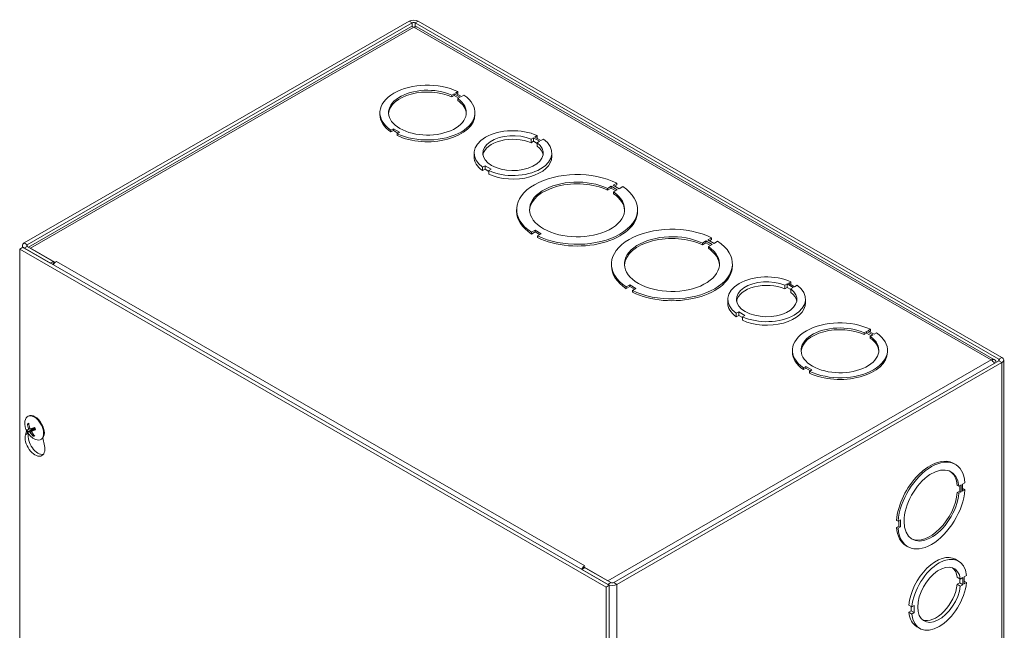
# Model space of a CAD drawing. Header units: inches. Extents: x 4 to 107, y 3 to 66.
# Tile 13 of 13: x 94 to 106, y 54 to 62. Entities that reach past the tile are written whole.
import ezdxf

# ---------------------------------------------------------------- set-up
doc = ezdxf.new("R2010")
doc.units = ezdxf.units.IN
doc.header["$LTSCALE"] = 6.5
doc.header["$MEASUREMENT"] = 0
doc.layers.add('Visible (ANSI)', color=7, linetype='Continuous', lineweight=5)
doc.layers.add('Visible Narrow (ANSI)', color=7, linetype='Continuous', lineweight=5)

msp = doc.modelspace()

# ---------------------------------------------------------------- linework, layer by layer
at = {"layer": 'Visible (ANSI)'}
for p, q in [((98.8149, 61.6065), (93.9889, 58.8274)), ((106.2454, 57.3937), (98.9298, 61.6065)), ((94.0272, 58.8054), (98.8532, 61.5845)), ((98.8346, 61.5349), (94.0417, 58.7749)), ((98.8915, 61.5845), (106.2071, 57.3717)), ((106.1547, 57.363), (98.9101, 61.5349)), ((99.3482, 60.6795), (99.3788, 60.6971)), ((99.3482, 60.6795), (99.3482, 60.6573)), ((99.3788, 60.675), (99.3482, 60.6573)), ((99.3788, 60.6971), (99.3788, 60.675)), ((99.3788, 60.6971), (99.4554, 60.653)), ((99.4362, 60.6419), (99.3788, 60.675)), ((99.4252, 60.7238), (99.3945, 60.7062)), ((99.3945, 60.7062), (99.4711, 60.662)), ((99.4252, 60.7017), (99.4138, 60.6951)), ((99.4554, 60.653), (99.4248, 60.6353)), ((99.4248, 60.6353), (99.4248, 60.6132)), ((99.4252, 60.7017), (99.4252, 60.7238)), ((99.4711, 60.662), (99.5018, 60.6797)), ((98.4481, 60.438), (98.4481, 60.4601)), ((99.6398, 60.438), (99.6398, 60.4601)), ((98.6167, 60.2582), (98.5861, 60.2405)), ((98.6933, 60.2141), (98.6167, 60.2582)), ((98.6167, 60.2582), (98.6167, 60.236)), ((98.5861, 60.2405), (98.5861, 60.2184)), ((98.6167, 60.236), (98.5861, 60.2184)), ((98.6741, 60.203), (98.6167, 60.236)), ((98.6627, 60.1964), (98.6933, 60.2141)), ((98.6627, 60.1964), (98.6627, 60.1743)), ((100.3433, 60.1278), (100.374, 60.1455)), ((100.3433, 60.0835), (100.3433, 60.1278)), ((100.374, 60.1012), (100.374, 60.1455)), ((100.374, 60.1455), (100.4507, 60.1013)), ((100.4206, 60.1723), (100.3899, 60.1546)), ((100.3899, 60.1546), (100.4667, 60.1104)), ((100.4206, 60.137), (100.4206, 60.1723)), ((100.4667, 60.1104), (100.4973, 60.1281)), ((100.374, 60.1012), (100.3433, 60.0835)), ((100.4201, 60.0746), (100.374, 60.1012)), ((100.4507, 60.1013), (100.4201, 60.0836)), ((100.4201, 60.0393), (100.4201, 60.0836)), ((99.6289, 59.9086), (99.6289, 59.9529)), ((100.6039, 59.9086), (100.6039, 59.9529)), ((99.7661, 59.7953), (99.7355, 59.7777)), ((99.7355, 59.7334), (99.7355, 59.7777)), ((99.8428, 59.7512), (99.7661, 59.7953)), ((99.7661, 59.751), (99.7661, 59.7953)), ((99.7661, 59.751), (99.7355, 59.7334)), ((99.8121, 59.7246), (99.7661, 59.751)), ((99.8121, 59.7336), (99.8428, 59.7512)), ((99.8121, 59.6893), (99.8121, 59.7336)), ((101.302, 59.5107), (101.3473, 59.5368)), ((101.3473, 59.5147), (101.302, 59.4885)), ((101.302, 59.5107), (101.302, 59.4885)), ((101.3473, 59.5368), (101.3473, 59.5147)), ((101.3473, 59.5368), (101.4239, 59.4927)), ((101.4047, 59.4816), (101.3473, 59.5147)), ((101.4172, 59.5771), (101.3719, 59.551)), ((101.3719, 59.551), (101.4485, 59.5069)), ((101.4172, 59.5549), (101.3911, 59.5399)), ((101.4172, 59.5549), (101.4172, 59.5771)), ((101.4485, 59.5069), (101.4938, 59.533)), ((101.4239, 59.4927), (101.3786, 59.4666)), ((101.3786, 59.4666), (101.3786, 59.4444)), ((100.1624, 59.2249), (100.1624, 59.247)), ((101.679, 59.2249), (101.679, 59.247)), ((100.3929, 58.9872), (100.3476, 58.961)), ((100.3929, 58.965), (100.3476, 58.9389)), ((100.3476, 58.961), (100.3476, 58.9389)), ((100.4695, 58.9431), (100.3929, 58.9872)), ((100.3929, 58.9872), (100.3929, 58.965)), ((100.4503, 58.932), (100.3929, 58.965)), ((100.4242, 58.9169), (100.4695, 58.9431)), ((100.4242, 58.9169), (100.4242, 58.8948)), ((102.6061, 58.8924), (102.5608, 58.8663)), ((102.6061, 58.8703), (102.6061, 58.8924)), ((93.9697, 58.7723), (93.9314, 58.7502)), ((93.9651, 58.7696), (93.9651, 58.7943)), ((101.3236, 54.5374), (93.9697, 58.7723)), ((94.3527, 58.5958), (94.0272, 58.7833)), ((102.4908, 58.8261), (102.5362, 58.8522)), ((102.5362, 58.83), (102.4908, 58.8039)), ((102.4908, 58.8261), (102.4908, 58.8039)), ((102.5362, 58.8522), (102.6128, 58.8081)), ((102.5362, 58.8522), (102.5362, 58.83)), ((102.5936, 58.797), (102.5362, 58.83)), ((102.5608, 58.8663), (102.6374, 58.8222)), ((102.6128, 58.8081), (102.5674, 58.7819)), ((102.5674, 58.7819), (102.5674, 58.7598)), ((102.6061, 58.8703), (102.58, 58.8553)), ((102.6374, 58.8222), (102.6827, 58.8483)), ((93.9314, 50.2477), (93.9314, 58.7502)), ((93.9314, 58.7502), (101.2853, 54.5154)), ((93.9889, 58.7612), (94.3144, 58.5738)), ((94.3718, 58.5849), (94.0655, 58.7612)), ((94.3527, 58.5958), (94.3144, 58.5738)), ((94.3527, 58.5958), (94.3527, 58.5568)), ((94.3718, 58.5849), (94.391, 58.596)), ((94.3718, 58.5809), (94.3718, 58.5849)), ((94.391, 58.5958), (94.391, 58.596)), ((94.391, 58.596), (94.3912, 58.5959)), ((94.3912, 58.5959), (94.391, 58.5958)), ((101.3513, 58.5402), (101.3513, 58.5624)), ((102.8679, 58.5402), (102.8679, 58.5624)), ((101.5818, 58.3025), (101.5365, 58.2764)), ((101.5818, 58.2804), (101.5365, 58.2543)), ((101.5365, 58.2764), (101.5365, 58.2543)), ((101.6584, 58.2584), (101.5818, 58.3025)), ((101.5818, 58.3025), (101.5818, 58.2804)), ((101.6392, 58.2473), (101.5818, 58.2804)), ((103.5239, 58.2962), (103.5545, 58.3139)), ((103.5239, 58.252), (103.5239, 58.2962)), ((103.5545, 58.2696), (103.5545, 58.3139)), ((103.5545, 58.3139), (103.6313, 58.2697)), ((103.6011, 58.3407), (103.5705, 58.3231)), ((103.5705, 58.3231), (103.6472, 58.2789)), ((103.6011, 58.3054), (103.6011, 58.3407)), ((103.6472, 58.2789), (103.6779, 58.2965)), ((101.6131, 58.2323), (101.6584, 58.2584)), ((101.6131, 58.2323), (101.6131, 58.2102)), ((103.5545, 58.2696), (103.5239, 58.252)), ((103.6006, 58.2431), (103.5545, 58.2696)), ((103.6313, 58.2697), (103.6006, 58.2521)), ((103.6006, 58.2078), (103.6006, 58.2521)), ((102.8094, 58.077), (102.8094, 58.1213)), ((103.7844, 58.077), (103.7844, 58.1213)), ((102.9467, 57.9637), (102.9161, 57.9461)), ((102.9161, 57.9018), (102.9161, 57.9461)), ((102.9467, 57.9195), (102.9161, 57.9018)), ((103.0233, 57.9196), (102.9467, 57.9637)), ((102.9467, 57.9195), (102.9467, 57.9637)), ((102.9927, 57.893), (102.9467, 57.9195)), ((102.9927, 57.902), (103.0233, 57.9196)), ((102.9927, 57.8577), (102.9927, 57.902)), ((104.5204, 57.701), (104.5511, 57.7186)), ((104.5204, 57.701), (104.5204, 57.6788)), ((104.5511, 57.6965), (104.5204, 57.6788)), ((104.5511, 57.7186), (104.6277, 57.6745)), ((104.5511, 57.7186), (104.5511, 57.6965)), ((104.6085, 57.6634), (104.5511, 57.6965)), ((104.5974, 57.7453), (104.5668, 57.7276)), ((104.5668, 57.7276), (104.6434, 57.6835)), ((104.5974, 57.7232), (104.586, 57.7166)), ((104.6277, 57.6745), (104.597, 57.6568)), ((104.597, 57.6568), (104.597, 57.6347)), ((104.5974, 57.7232), (104.5974, 57.7453)), ((104.6434, 57.6835), (104.674, 57.7012)), ((103.6203, 57.4595), (103.6203, 57.4816)), ((104.812, 57.4595), (104.812, 57.4816)), ((101.3811, 54.5705), (106.2071, 57.3496)), ((101.4194, 54.5485), (106.2454, 57.3276)), ((106.2692, 57.3607), (106.2692, 48.8582)), ((103.789, 57.2797), (103.7583, 57.262)), ((103.7583, 57.262), (103.7583, 57.2399)), ((103.789, 57.2575), (103.7583, 57.2399)), ((103.8656, 57.2356), (103.789, 57.2797)), ((103.789, 57.2797), (103.789, 57.2575)), ((103.8463, 57.2245), (103.789, 57.2575)), ((103.8349, 57.2179), (103.8656, 57.2356)), ((103.8349, 57.2179), (103.8349, 57.1958)), ((94.0311, 56.6535), (94.0399, 56.6585)), ((94.0343, 56.5554), (94.0476, 56.5552)), ((94.0034, 56.424), (94.0176, 56.4727)), ((94.0381, 56.4609), (94.0829, 56.4883)), ((94.0403, 56.4893), (94.064, 56.4997)), ((94.0827, 56.4686), (94.122, 56.4972)), ((94.1066, 56.424), (94.1003, 56.4144)), ((94.1972, 56.3651), (94.206, 56.3701)), ((94.2213, 56.383), (94.2424, 56.2863)), ((105.6426, 56.0644), (105.6618, 56.0534)), ((105.784, 55.8229), (105.7534, 55.8053)), ((105.7534, 55.8053), (105.7534, 55.7167)), ((105.707, 55.7786), (105.6879, 55.7896)), ((105.6879, 55.7011), (105.7185, 55.7187)), ((105.707, 55.69), (105.6879, 55.7011)), ((105.707, 55.7786), (105.7377, 55.7962)), ((105.7377, 55.7077), (105.707, 55.69)), ((105.7185, 55.7187), (105.7185, 55.7852)), ((105.7185, 55.7187), (105.7377, 55.7077)), ((105.7377, 55.7962), (105.7377, 55.7077)), ((105.7534, 55.7388), (105.7649, 55.7454)), ((105.7534, 55.7167), (105.784, 55.7344)), ((105.784, 55.7344), (105.7649, 55.7454)), ((104.9449, 55.3397), (104.9257, 55.3507)), ((104.9755, 55.3573), (104.9449, 55.3397)), ((104.9564, 55.2798), (104.9564, 55.3463)), ((104.9755, 55.2687), (104.9755, 55.3573)), ((104.9257, 55.2621), (104.9564, 55.2798)), ((104.9449, 55.2511), (104.9257, 55.2621)), ((104.9449, 55.2511), (104.9755, 55.2687)), ((104.9755, 55.2687), (104.9564, 55.2798)), ((105.048, 55.0317), (105.0671, 55.0207)), ((105.6652, 54.8632), (105.7035, 54.8412)), ((101.0172, 54.758), (100.9789, 54.7359)), ((100.9789, 54.7359), (101.3045, 54.5485)), ((101.0175, 54.7801), (100.9982, 54.769)), ((100.9982, 54.769), (100.9982, 54.747)), ((101.3045, 54.5926), (100.9982, 54.769)), ((101.0172, 54.7801), (101.0173, 54.7801)), ((101.0172, 54.758), (101.3428, 54.5705)), ((101.0173, 54.78), (101.0173, 54.7801)), ((101.0173, 54.7801), (101.0175, 54.7801)), ((105.6873, 54.638), (105.7256, 54.6159)), ((105.7179, 54.5669), (105.7179, 54.6203)), ((105.7256, 54.6159), (105.7562, 54.6336)), ((105.7562, 54.6336), (105.7562, 54.5448)), ((105.8028, 54.6604), (105.7721, 54.6427)), ((105.7721, 54.6427), (105.7721, 54.554)), ((105.7721, 54.5893), (105.8028, 54.5717)), ((105.7721, 54.554), (105.8028, 54.5717)), ((101.3236, 54.5374), (101.2853, 54.5154)), ((101.2853, 54.5154), (101.2853, 46.0129)), ((101.3236, 46.0349), (101.3236, 54.5374)), ((105.6873, 54.5492), (105.7179, 54.5669)), ((105.6873, 54.5492), (105.7256, 54.5272)), ((105.7179, 54.5669), (105.7562, 54.5448)), ((105.7562, 54.5448), (105.7256, 54.5272)), ((105.0793, 54.2878), (105.1176, 54.2657)), ((105.0793, 54.1992), (105.11, 54.2168)), ((105.0793, 54.1992), (105.1176, 54.1771)), ((105.11, 54.2168), (105.11, 54.2701)), ((105.11, 54.2168), (105.1483, 54.1948)), ((105.1483, 54.2833), (105.1176, 54.2657)), ((105.1483, 54.1948), (105.1483, 54.2833)), ((105.1176, 54.1771), (105.1483, 54.1948)), ((105.1786, 54.0183), (105.2169, 53.9963))]:
    msp.add_line(p, q, dxfattribs=at)
msp.add_arc((94.2161, 56.5679), 0.2201, 173.29035, 246.58163, dxfattribs=at)
for centre, major_axis, ratio, start_param, end_param in [((98.8723, 61.5734), (-0.0813, 0), 0.5758617, 3.9269908, 5.4977871), ((98.8723, 61.5734), (0.0271, 0), 0.5758617, 0.7853982, 2.3561945), ((99.0439, 60.4601), (-0.5958, 0), 0.5758617, 4.0180788, 6.9776019), ((99.0439, 60.4601), (0.4875, 0), 0.5758617, 0.8967924, 6.9572957), ((99.0439, 60.438), (-0.4875, 0), 0.5758617, 4.038385, 6.2437391), ((99.0439, 60.4601), (0.5958, 0), 0.5758617, 4.0180788, 6.9776019), ((99.0439, 60.438), (0.4875, 0), 0.5758617, 0.0394462, 0.6741104), ((99.0439, 60.438), (-0.5958, 0), 0.5758617, 0, 0.6944166), ((99.0439, 60.438), (0.5958, 0), 0.5758617, 4.0180788, 6.2831853), ((100.1164, 59.9529), (-0.4875, 0), 0.5758617, 4.0385875, 6.957301), ((100.1164, 59.9529), (0.3792, 0), 0.5758617, 0.9290759, 6.925057), ((100.1164, 59.9086), (-0.3792, 0), 0.5758617, 4.0706685, 6.181604), ((100.1164, 59.9529), (0.4875, 0), 0.5758617, 4.0383904, 6.9571039), ((100.1164, 59.9086), (0.3792, 0), 0.5758617, 0.1015813, 0.6418717), ((100.1164, 59.9086), (-0.4875, 0), 0.5758617, 0, 0.6741157), ((100.1164, 59.9086), (0.4875, 0), 0.5758617, 4.0383904, 6.2831853), ((100.9207, 59.247), (-0.7583, 0), 0.5758617, 3.9985295, 6.9971433), ((100.9207, 59.247), (0.5958, 0), 0.5758617, 0.8764822, 6.977598), ((100.9207, 59.2249), (-0.5958, 0), 0.5758617, 4.0180749, 6.2509139), ((100.9207, 59.247), (0.7583, 0), 0.5758617, 3.9985295, 6.9971433), ((100.9207, 59.2249), (0.5958, 0), 0.5758617, 0.0322714, 0.6944127), ((100.9207, 59.2249), (-0.7583, 0), 0.5758617, 0, 0.713958), ((100.9207, 59.2249), (0.7583, 0), 0.5758617, 3.9985295, 6.2831853), ((102.1096, 58.5624), (-0.7583, 0), 0.5758617, 3.9985295, 6.9971433), ((102.1096, 58.5624), (0.5958, 0), 0.5758617, 0.8764822, 6.977598), ((102.1096, 58.5402), (-0.5958, 0), 0.5758617, 4.0180749, 6.2509139), ((94.0463, 58.7943), (-0.0812, 0), 0.5758617, 5.4977871, 7.0685835), ((94.0463, 58.7943), (-0.0271, 0), 0.5758617, 5.4977871, 7.0685835), ((102.1096, 58.5624), (0.7583, 0), 0.5758617, 3.9985295, 6.9971433), ((102.1096, 58.5402), (0.5958, 0), 0.5758617, 0.0322714, 0.6944127), ((94.391, 58.5294), (0.0405, 0.0704), 0.5780931, 0.7834645, 1.5680616), ((102.1096, 58.5402), (-0.7583, 0), 0.5758617, 0, 0.713958), ((102.1096, 58.5402), (0.7583, 0), 0.5758617, 3.9985295, 6.2831853), ((103.2969, 58.1213), (-0.4875, 0), 0.5758617, 4.0385875, 6.957301), ((103.2969, 58.1213), (0.3792, 0), 0.5758617, 0.9290759, 6.925057), ((103.2969, 58.077), (-0.3792, 0), 0.5758617, 4.0706685, 6.181604), ((103.2969, 58.1213), (0.4875, 0), 0.5758617, 4.0383904, 6.9571039), ((103.2969, 58.077), (0.3792, 0), 0.5758617, 0.1015813, 0.6418717), ((103.2969, 58.077), (-0.4875, 0), 0.5758617, 0, 0.6741157), ((103.2969, 58.077), (0.4875, 0), 0.5758617, 4.0383904, 6.2831853), ((104.2162, 57.4816), (-0.5958, 0), 0.5758617, 4.0180788, 6.9776019), ((104.2162, 57.4816), (0.4875, 0), 0.5758617, 0.8967924, 6.9572957), ((104.2162, 57.4595), (-0.4875, 0), 0.5758617, 4.038385, 6.2437391), ((104.2162, 57.4816), (0.5958, 0), 0.5758617, 4.0180788, 6.9776019), ((104.2162, 57.4595), (0.4875, 0), 0.5758617, 0.0394462, 0.6741104), ((104.2162, 57.4595), (-0.5958, 0), 0.5758617, 0, 0.6944166), ((104.2162, 57.4595), (0.5958, 0), 0.5758617, 4.0180788, 6.2831853), ((106.1879, 57.3607), (0.0271, 0), 0.5758617, 5.4977871, 7.0685835), ((106.1879, 57.3607), (0.0812, 0), 0.5758617, 5.4977871, 7.0685835), ((94.1142, 56.5093), (-0.083, 0.1442), 0.5780931, 2.4809663, 6.9438116), ((94.1229, 56.5143), (-0.083, 0.1442), 0.5780931, 3.1415927, 6.2831853), ((94.218, 56.5685), (0.0633, -0.2108), 0.8575547, 4.4889964, 4.7735843), ((94.2135, 56.5673), (-0.0561, 0.2128), 0.7501344, 1.3747656, 1.6593535), ((94.1229, 56.3152), (0.0878, -0.1525), 0.5780931, 3.6476503, 7.3517915), ((94.2174, 56.5642), (-0.2068, -0.0754), 0.0907571, 0.2199457, 0.5045337), ((94.1612, 56.3373), (0.0878, -0.1525), 0.5780931, 3.724497, 6.0641526), ((94.2141, 56.5714), (-0.1904, -0.1104), 0.1464384, 0.1990297, 0.4836176), ((94.2181, 56.5683), (0.0409, -0.2163), 0.8509027, 5.1128384, 5.3974264), ((94.2176, 56.5643), (-0.2042, -0.0822), 0.0456701, 0.7521324, 1.0367203), ((94.1098, 56.5067), (-0.0281, 0.0487), 0.5780931, 1.3828398, 1.6159151), ((94.2136, 56.5671), (-0.0737, 0.2074), 0.7567865, 1.8462124, 2.1308004), ((94.2142, 56.5714), (0.1939, 0.1042), 0.1915254, 3.8805547, 4.1651426), ((105.3453, 55.548), (0.2973, 0.5163), 0.5780931, 0, 2.2632792), ((105.3645, 55.537), (0.2973, 0.5163), 0.5780931, 5.5869414, 8.5464645), ((105.3645, 55.537), (-0.2433, -0.4225), 0.5780931, 2.465655, 8.5261583), ((105.3453, 55.548), (0.2433, 0.4225), 0.5780931, 5.6072477, 6.2439673), ((105.3645, 55.537), (-0.2973, -0.5163), 0.5780931, 5.5869414, 8.5464645), ((105.3453, 55.548), (-0.2433, -0.4225), 0.5780931, 0.039218, 2.242973), ((105.3453, 55.548), (-0.2973, -0.5163), 0.5780931, 5.5869414, 6.2831853), ((105.4219, 54.4408), (0.2433, 0.4225), 0.5780931, 0, 2.2429784), ((105.4602, 54.4187), (0.2433, 0.4225), 0.5780931, 5.6074502, 8.5261637), ((101.0172, 54.7136), (-0.0405, -0.0704), 0.5780931, 4.2626322, 4.7096543), ((101.0172, 54.7136), (-0.0405, -0.0704), 0.5780931, 3.9250571, 3.9902622), ((105.4602, 54.4187), (-0.1892, -0.3286), 0.5780931, 2.4979385, 8.4939197), ((105.4219, 54.4408), (0.1892, 0.3286), 0.5780931, 5.6395311, 6.1821932), ((101.3619, 54.5815), (0.0271, 0), 0.5758617, 3.9269908, 5.4977871), ((105.4602, 54.4187), (-0.2433, -0.4225), 0.5780931, 5.607253, 8.5259665), ((101.3619, 54.5815), (0.0813, 0), 0.5758617, 3.9269908, 5.4977871), ((105.4219, 54.4408), (-0.1892, -0.3286), 0.5780931, 0.1009921, 2.2107344), ((105.4219, 54.4408), (-0.2433, -0.4225), 0.5780931, 5.607253, 6.2831853)]:
    msp.add_ellipse(centre, major_axis=major_axis, ratio=ratio, start_param=start_param, end_param=end_param, dxfattribs=at)
for points, knots in [([(98.8347, 61.5347), (98.8389, 61.5372), (98.8438, 61.5384), (98.8493, 61.538), (98.8564, 61.5375), (98.8644, 61.5345), (98.8723, 61.5293)], [0.78733187, 0.78733187, 0.78733187, 0.78733187, 1.12719708, 1.12719708, 1.12719708, 1.57079633, 1.57079633, 1.57079633, 1.57079633]), ([(106.1738, 57.3304), (106.1705, 57.3526), (106.1567, 57.3673), (106.1376, 57.3675), (106.1294, 57.3676), (106.1204, 57.3652), (106.1113, 57.3607)], [0.0953548, 0.0953548, 0.0953548, 0.0953548, 1.1271971, 1.1271971, 1.1271971, 1.5707963, 1.5707963, 1.5707963, 1.5707963]), ([(94.0343, 56.5554), (94.0337, 56.5554), (94.033, 56.5556), (94.0316, 56.5561), (94.0308, 56.5566), (94.0296, 56.5578), (94.0289, 56.5587), (94.0282, 56.5603), (94.0279, 56.5613), (94.0278, 56.5622), (94.0277, 56.5623), (94.0277, 56.5623)], [0.071294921, 0.071294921, 0.071294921, 0.071294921, 0.077560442, 0.077560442, 0.085300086, 0.085300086, 0.09312997, 0.09312997, 0.100965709, 0.100965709, 0.101461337, 0.101461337, 0.101461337, 0.101461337]), ([(94.0381, 56.4609), (94.0374, 56.4605), (94.0367, 56.4601), (94.0353, 56.4594), (94.0345, 56.4589), (94.0331, 56.4583), (94.0324, 56.458), (94.0314, 56.4577), (94.0309, 56.4576), (94.0307, 56.4576), (94.0307, 56.4576), (94.0307, 56.4576)], [0.071294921, 0.071294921, 0.071294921, 0.071294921, 0.077560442, 0.077560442, 0.085300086, 0.085300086, 0.09312997, 0.09312997, 0.100965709, 0.100965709, 0.101461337, 0.101461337, 0.101461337, 0.101461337]), ([(94.0415, 56.5015), (94.042, 56.5001), (94.0423, 56.4987), (94.0428, 56.4959), (94.0428, 56.4945), (94.0425, 56.4924), (94.0422, 56.4914), (94.0413, 56.4899), (94.0407, 56.4894), (94.04, 56.4892), (94.0399, 56.4891), (94.0397, 56.4891)], [0, 0, 0, 0, 0.012558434, 0.012558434, 0.025116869, 0.025116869, 0.037659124, 0.037659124, 0.050201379, 0.050201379, 0.052067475, 0.052067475, 0.052067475, 0.052067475]), ([(94.0531, 56.4606), (94.0537, 56.4608), (94.0546, 56.4608), (94.0565, 56.4601), (94.0576, 56.4596), (94.0596, 56.4581), (94.0606, 56.4572), (94.0626, 56.455), (94.0636, 56.4537), (94.0644, 56.4523), (94.0645, 56.4522), (94.0646, 56.452)], [0, 0, 0, 0, 0.012558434, 0.012558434, 0.025116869, 0.025116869, 0.037659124, 0.037659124, 0.050201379, 0.050201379, 0.052067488, 0.052067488, 0.052067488, 0.052067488]), ([(94.071, 56.4979), (94.0701, 56.4975), (94.069, 56.4975), (94.0668, 56.4979), (94.0657, 56.4984), (94.0637, 56.4999), (94.0627, 56.5009), (94.0609, 56.5032), (94.0602, 56.5046), (94.0596, 56.5061), (94.0595, 56.5063), (94.0595, 56.5065)], [0, 0, 0, 0, 0.01255561, 0.01255561, 0.02511122, 0.02511122, 0.037656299, 0.037656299, 0.050201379, 0.050201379, 0.052067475, 0.052067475, 0.052067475, 0.052067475]), ([(94.0826, 56.457), (94.0819, 56.4582), (94.0813, 56.4595), (94.0806, 56.4622), (94.0805, 56.4635), (94.0807, 56.4656), (94.081, 56.4667), (94.0822, 56.4683), (94.083, 56.4689), (94.0841, 56.4693), (94.0842, 56.4693), (94.0844, 56.4694)], [0, 0, 0, 0, 0.012558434, 0.012558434, 0.025116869, 0.025116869, 0.037659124, 0.037659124, 0.050201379, 0.050201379, 0.052067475, 0.052067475, 0.052067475, 0.052067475]), ([(94.1079, 56.5004), (94.1097, 56.5013), (94.1118, 56.5019), (94.115, 56.5022), (94.1165, 56.5021), (94.1187, 56.5016), (94.1195, 56.5013), (94.1202, 56.5009)], [0.235993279, 0.235993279, 0.235993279, 0.235993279, 0.254932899, 0.254932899, 0.268112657, 0.268112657, 0.276231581, 0.276231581, 0.276231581, 0.276231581]), ([(94.1136, 56.5132), (94.1146, 56.5114), (94.1157, 56.5096), (94.1177, 56.506), (94.1187, 56.5041), (94.1205, 56.5003), (94.1214, 56.4984), (94.1231, 56.4945), (94.1239, 56.4926), (94.1254, 56.4888), (94.1261, 56.4868), (94.1267, 56.4849)], [2.9502383, 2.9502383, 2.9502383, 2.9502383, 3.02546242, 3.02546242, 3.10294843, 3.10294843, 3.18043445, 3.18043445, 3.25792047, 3.25792047, 3.33540648, 3.33540648, 3.33540648, 3.33540648]), ([(94.1304, 56.4855), (94.1303, 56.4855), (94.1303, 56.4854), (94.1295, 56.4852), (94.1288, 56.4849), (94.1278, 56.4847), (94.1273, 56.4846), (94.1269, 56.4847), (94.1268, 56.4848), (94.1267, 56.4849)], [0.022881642, 0.022881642, 0.022881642, 0.022881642, 0.02337727, 0.02337727, 0.03121301, 0.03121301, 0.039042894, 0.039042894, 0.043944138, 0.043944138, 0.043944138, 0.043944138]), ([(94.1015, 56.4046), (94.1015, 56.4046), (94.1014, 56.4046), (94.1008, 56.4053), (94.1002, 56.4061), (94.0995, 56.4077), (94.0992, 56.4088), (94.0991, 56.4105), (94.0992, 56.4116), (94.0996, 56.4131), (94.0999, 56.4138), (94.1003, 56.4144)], [0.022881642, 0.022881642, 0.022881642, 0.022881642, 0.02337727, 0.02337727, 0.03121301, 0.03121301, 0.039042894, 0.039042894, 0.046782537, 0.046782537, 0.053048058, 0.053048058, 0.053048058, 0.053048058])]:
    msp.add_open_spline(points, degree=3, knots=knots, dxfattribs=at)
for points in [[(98.8723, 61.5293), (98.8864, 61.5385), (98.9002, 61.5401), (98.91, 61.5347)], [(106.1113, 57.3607), (106.1273, 57.3525), (106.143, 57.3371), (106.1546, 57.3194)]]:
    msp.add_open_spline(points, degree=3, dxfattribs=at)
msp.add_rational_spline([(94.0829, 56.4883), (94.0994, 56.4963), (94.1079, 56.5004)], [1, 1.40669277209, 1.76946736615], degree=2, dxfattribs=at)
at = {"layer": 'Visible Narrow (ANSI)'}
for p, q in [((98.8532, 61.5845), (98.8149, 61.6065)), ((98.9298, 61.6065), (98.8915, 61.5845)), ((98.8723, 61.5293), (94.0655, 58.7612)), ((98.8532, 61.5375), (98.8532, 61.5845)), ((106.1113, 57.3607), (98.8723, 61.5293)), ((98.8915, 61.5845), (98.8915, 61.5375)), ((93.9889, 58.8274), (94.0272, 58.8054)), ((94.0272, 58.7833), (93.9889, 58.7612)), ((94.0272, 58.8054), (94.0272, 58.7833)), ((94.391, 58.5958), (101.0172, 54.7801)), ((101.3045, 54.5926), (106.1113, 57.3607)), ((106.2071, 57.3717), (106.2454, 57.3937)), ((106.2071, 57.3496), (106.2071, 57.3717)), ((106.2454, 57.3276), (106.2071, 57.3496)), ((106.2454, 48.8251), (106.2454, 57.3276)), ((94.0034, 56.424), (94.0353, 56.4423)), ((94.0415, 56.5015), (94.0581, 56.5108)), ((94.0531, 56.4606), (94.1079, 56.5004)), ((94.0646, 56.452), (94.0809, 56.461)), ((94.0844, 56.4694), (94.1222, 56.4967)), ((101.0172, 54.7799), (101.0172, 54.7801)), ((101.3045, 54.5485), (101.3428, 54.5705)), ((101.3811, 54.5705), (101.4194, 54.5485)), ((101.4194, 54.5485), (101.4194, 46.046))]:
    msp.add_line(p, q, dxfattribs=at)
for centre, major_axis, start_param, end_param in [((94.0738, 56.486), (-0.0445, 0.0773), 5.9554775, 6.3179303), ((94.0761, 56.4873), (-0.0399, 0.0693), 6.0426474, 6.3321078), ((94.0738, 56.486), (0.0445, -0.0773), 4.3846812, 4.747134), ((94.0761, 56.4873), (-0.0399, 0.0693), 1.2550549, 1.6197188), ((94.0738, 56.486), (-0.0445, 0.0773), 4.3846812, 4.747134), ((94.0761, 56.4873), (0.0399, -0.0693), 5.9413, 6.213027), ((94.0738, 56.486), (0.0445, -0.0773), 5.9554775, 6.3179303)]:
    msp.add_ellipse(centre, major_axis=major_axis, ratio=0.5780931, start_param=start_param, end_param=end_param, dxfattribs=at)

doc.saveas('drawing.dxf')
